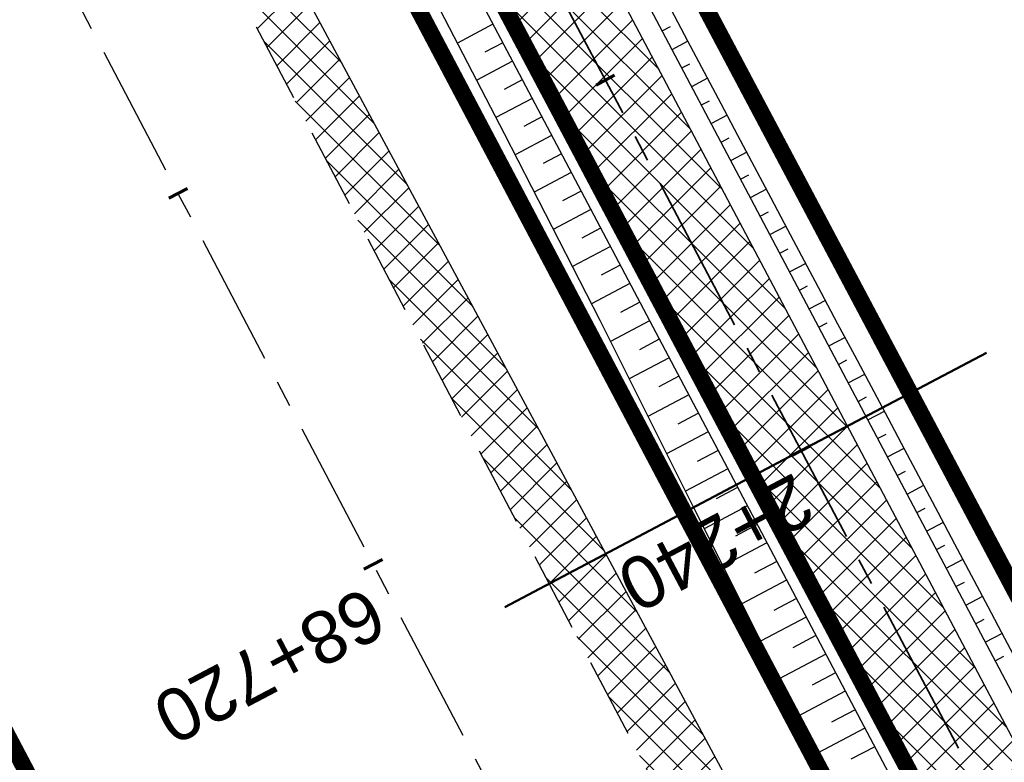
# Model space of a CAD drawing. Header units: metres. Extents: x 7529682 to 7533711, y 5721195 to 5727842.
# Tile 113 of 232: x 7530743 to 7530766, y 5725812 to 5725830. Entities that reach past the tile are written whole.
import ezdxf

# ---------------------------------------------------------------- set-up
doc = ezdxf.new("R2010")
doc.units = ezdxf.units.M
for name, pattern in [('817-dzialki-09-05-04$0$HIDDEN', [0.375, 0.25, -0.125]), ('ACAD_ISO05W100', [33, 24, -3, 0, -3, 0, -3]), ('CENTER', [50.800000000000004, 31.75, -6.35, 6.35, -6.35]), ('CENTER2', [28.575000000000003, 19.05, -3.175, 3.175, -3.175]), ('HIDDEN', [9.524999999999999, 6.35, -3.175])]:
    doc.linetypes.add(name, pattern=pattern)
for name, color, linetype in [('C-DROGI-SYTUACJA', 7, 'Continuous'), ('C-DROGI-SYTUACJA-ETYKIETY', 7, 'Continuous'), ('D-hatch-pobocza', 131, 'Continuous'), ('D-pobocza', 60, 'Continuous'), ('D-rowy', 160, 'Continuous'), ('D-skarpa', 2, 'Continuous'), ('D-skarpa-kreskowanie', 2, 'Continuous')]:
    doc.layers.add(name, color=color, linetype=linetype)
for name, color, linetype, lineweight, true_color in [('D-hatch-ciag-pieszo-rowerowy', 7, 'Continuous', 13, 0xff9f80), ('D-LR-etap-III', 7, '817-dzialki-09-05-04$0$HIDDEN', 50, 0x00008f), ('D-przekroje-pop', 7, 'Continuous', 50, 0x000099)]:
    doc.layers.add(name, color=color, linetype=linetype, lineweight=lineweight, true_color=true_color)
for name, color, linetype, lineweight in [('D-krawędzie', 3, 'Continuous', 30), ('D-obrzeża', 2, 'Continuous', 30), ('D-oś', 10, 'CENTER', 30), ('D-pas-drogowy', 7, 'ACAD_ISO05W100', 50)]:
    doc.layers.add(name, color=color, linetype=linetype, lineweight=lineweight)
doc.layers.add('poprzeczki', color=7, linetype='Continuous', true_color=0x0000c7)
doc.styles.get("Standard").update_dxf_attribs({"font": 'arial.ttf'})
pattern_1 = [(45, (0, 0), (-0.3367596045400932, 0.3367596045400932), []), (135, (0, 0), (-0.3367596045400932, -0.3367596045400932), [])]

# ---------------------------------------------------------------- blocks, each defined once
blk = doc.blocks.new('AeccTickLine')
at = {"color": 0, "linetype": 'ByBlock', "lineweight": -2}
blk.add_line((0, 1), (-3.673819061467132e-16, -1), dxfattribs=at)

msp = doc.modelspace()

# ---------------------------------------------------------------- hatches: boundary and pattern name
at = {"layer": 'D-hatch-ciag-pieszo-rowerowy'}
h = msp.add_hatch(dxfattribs=at)
h.set_pattern_fill('ANSI37', color=256, scale=0.15, style=0)
h.set_pattern_definition(pattern_1)
h.paths.add_polyline_path([(7530714.411684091, 5725910.764586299), (7530696.205942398, 5725945.269212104), (7530692.657486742, 5725952.012780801), (7530691.541264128, 5725951.449744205), (7530695.100067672, 5725944.686510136), (7530713.30630457, 5725910.1809459), (7530731.225186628, 5725876.243669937), (7530749.9411932, 5725840.80064079), (7530759.629252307, 5725822.460878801), (7530760.738189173, 5725823.037785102), (7530751.046456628, 5725841.384501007), (7530732.330539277, 5725876.827361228)])
h.paths.add_polyline_path([(7530713.30630457, 5725910.1809459), (7530695.100067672, 5725944.686510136), (7530691.541264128, 5725951.449744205), (7530690.425041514, 5725950.88670761), (7530693.994192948, 5725944.103808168), (7530712.200589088, 5725909.597942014), (7530730.119780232, 5725875.660080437), (7530748.835751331, 5725840.217118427), (7530758.520315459, 5725821.883972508), (7530759.629252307, 5725822.460878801), (7530749.9411932, 5725840.80064079), (7530731.225186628, 5725876.243669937)])
h = msp.add_hatch(dxfattribs=at)
h.set_pattern_fill('ANSI37', color=256, scale=0.15, style=0)
h.set_pattern_definition(pattern_1)
edge = h.paths.add_edge_path()
edge.add_line((7530776.607199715, 5725790.32115803), (7530759.629252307, 5725822.460878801))
edge.add_line((7530759.629252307, 5725822.460878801), (7530758.520315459, 5725821.883972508))
edge.add_line((7530758.520315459, 5725821.883972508), (7530775.500859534, 5725789.739336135))
edge.add_line((7530775.500859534, 5725789.739336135), (7530792.728626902, 5725756.83339883))
edge.add_line((7530792.728626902, 5725756.83339883), (7530803.872935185, 5725735.729115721))
edge.add_arc((7530538.588320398, 5725595.643166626), 299.9999999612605, 26.897255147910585, 27.836700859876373, ccw=False)
edge.add_line((7530806.134081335, 5725731.360762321), (7530814.970565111, 5725713.941033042))
edge.add_line((7530814.970565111, 5725713.941033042), (7530815.845092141, 5725714.97978109))
edge.add_line((7530815.845092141, 5725714.97978109), (7530807.239406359, 5725731.94451075))
edge.add_arc((7530539.69370321, 5725596.226801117), 299.9999999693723, 26.89727954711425, 27.83670124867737)
edge.add_line((7530804.978317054, 5725736.312752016), (7530793.835011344, 5725757.415136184))
edge.add_line((7530793.835011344, 5725757.415136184), (7530776.607199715, 5725790.32115803))
edge = h.paths.add_edge_path()
edge.add_line((7530816.037319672, 5725715.20810562), (7530816.719618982, 5725716.018528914))
edge.add_line((7530816.719618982, 5725716.018528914), (7530808.344729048, 5725732.528263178))
edge.add_arc((7530540.799086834, 5725596.810433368), 299.9999999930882, 26.89730528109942, 27.83670086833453)
edge.add_line((7530806.083701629, 5725736.896382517), (7530794.941395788, 5725757.996873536))
edge.add_line((7530794.941395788, 5725757.996873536), (7530777.713539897, 5725790.902979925))
edge.add_line((7530777.713539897, 5725790.902979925), (7530760.738189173, 5725823.037785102))
edge.add_line((7530760.738189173, 5725823.037785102), (7530759.629252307, 5725822.460878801))
edge.add_line((7530759.629252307, 5725822.460878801), (7530776.607199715, 5725790.32115803))
edge.add_line((7530776.607199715, 5725790.32115803), (7530793.835011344, 5725757.415136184))
edge.add_line((7530793.835011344, 5725757.415136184), (7530804.978317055, 5725736.312752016))
edge.add_arc((7530539.69370321, 5725596.226801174), 299.9999999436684, 26.89727953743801, 27.83670123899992, ccw=False)
edge.add_line((7530807.239406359, 5725731.94451075), (7530815.845092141, 5725714.97978109))
edge.add_line((7530815.845092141, 5725714.97978109), (7530816.037319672, 5725715.20810562))
at = {"layer": 'D-hatch-pobocza'}
h = msp.add_hatch(dxfattribs=at)
h.set_pattern_fill('ANSI37', color=256, scale=0.15, style=0)
h.set_pattern_definition(pattern_1)
h.paths.add_polyline_path([(7530720.98, 5725884.44), (7530708.37, 5725908.34), (7530695.8, 5725932.28), (7530687.36, 5725949.02), (7530675.509999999, 5725970.87), (7530663.29, 5725994.02), (7530649.63, 5726020.19), (7530635.9, 5726046.17), (7530600.685173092, 5726114.059213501), (7530599.742800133, 5726113.514541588), (7530641.555222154, 5726032.007915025), (7530660.960861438, 5725995.070069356), (7530689.128213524, 5725941.540167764), (7530707.335918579, 5725907.031820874), (7530725.255781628, 5725873.092686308), (7530743.969545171, 5725837.653904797), (7530770.526708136, 5725787.119408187), (7530787.864146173, 5725754.266918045), (7530809.812893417, 5725712.701971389), (7530812.027706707, 5725712.540894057), (7530798.84, 5725737.15), (7530787.349999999, 5725758.8), (7530776.05, 5725780.2), (7530760.429999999, 5725809.79), (7530749.219999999, 5725830.63), (7530733.519999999, 5725861.06)])

# ---------------------------------------------------------------- linework, layer by layer
at = {"layer": 'C-DROGI-SYTUACJA', "color": 10, "linetype": 'CENTER2', "lineweight": 35, "ltscale": 0.2}
msp.add_lwpolyline([(7530731.225186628, 5725876.243669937), (7530749.9411932, 5725840.80064079), (7530776.607199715, 5725790.32115803), (7530793.835011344, 5725757.415136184), (7530804.978317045, 5725736.312752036, -0.004099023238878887), (7530807.239406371, 5725731.944510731), (7530820.113028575, 5725706.566228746), (7530830.270223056, 5725687.299354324), (7530846.386568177, 5725656.604833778), (7530866.204308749, 5725619.068234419), (7530877.760224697, 5725597.076230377, 0.1335355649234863), (7530884.90917624, 5725589.391702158), (7530887.484076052, 5725587.791725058, -0.1336076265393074), (7530894.635661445, 5725580.10218264), (7530904.400482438, 5725561.506014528, -0.1127731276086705)], format="xyb", dxfattribs=at)
at = {"layer": 'D-krawędzie', "linetype": 'HIDDEN', "ltscale": 0.3, "flags": 128}
msp.add_lwpolyline([(7530572.009999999, 5726166.06), (7530620.380949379, 5726072.761487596), (7530641.555222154, 5726032.007915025), (7530660.960861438, 5725995.070069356), (7530689.128213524, 5725941.540167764), (7530707.335918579, 5725907.031820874), (7530725.255781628, 5725873.092686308), (7530743.969545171, 5725837.653904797), (7530770.526708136, 5725787.119408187), (7530787.864146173, 5725754.266918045), (7530809.897571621, 5725712.541613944), (7530824.739035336, 5725684.389287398), (7530840.856259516, 5725653.693092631), (7530860.675070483, 5725616.154465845), (7530865.283000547, 5725607.394015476), (7530878.050274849, 5725583.079962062), (7530918.171722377, 5725507.178125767), (7530950.162943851, 5725446.305402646), (7530993.419108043, 5725364.264712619), (7531022.766433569, 5725308.719304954), (7531053.80955549, 5725249.872416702), (7531081.165622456, 5725197.874670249), (7531103.902359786, 5725154.540603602), (7531128.123220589, 5725108.448161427), (7531149.3, 5725068.249999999), (7531167.380094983, 5725033.766927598), (7531197.164745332, 5724976.987689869), (7531228.151004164, 5724918.034426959), (7531253.152837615, 5724870.491119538), (7531286.7961686, 5724806.653565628), (7531306.739858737, 5724768.664832), (7531335.094443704, 5724714.652299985), (7531357.3191504, 5724672.438740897), (7531373.644908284, 5724641.454376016), (7531392.161870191, 5724605.998675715), (7531418.480331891, 5724555.852756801), (7531439.726902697, 5724515.582472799), (7531468.399107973, 5724461.077223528), (7531491.782023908, 5724416.527754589), (7531531.990296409, 5724339.832565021), (7531557.226635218, 5724291.658956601), (7531569.851546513, 5724267.577443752), (7531591.375556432, 5724226.547822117), (7531610.003879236, 5724191.103071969), (7531616.882991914, 5724177.998849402), (7531629.984986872, 5724153.025496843), (7531641.006768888, 5724132.021778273), (7531664.906257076, 5724087.616922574), (7531677.64401952, 5724064.785715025), (7531683.112433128, 5724054.988140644), (7531686.752875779, 5724048.180044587), (7531695.447538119, 5724031.696667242), (7531703.748818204, 5724015.917210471), (7531709.214143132, 5724005.513965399), (7531719.388607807, 5723986.14687362), (7531726.295217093, 5723973.000144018), (7531732.740794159, 5723960.735633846), (7531735.13, 5723956.19)], dxfattribs=at)
at = {"layer": 'D-LR-etap-III', "ltscale": 10, "flags": 128}
msp.add_lwpolyline([(7531750.474471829, 5723895.103125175, 0.4, 0.4, 0), (7531750.505, 5723895.13, 0.4, 0.4, 0), (7531682.71, 5724022.92, 0.4, 0.4, 0), (7531619.177023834, 5724147.203692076, 0.4, 0.4, 0), (7531592.308960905, 5724198.48863389, 0.4, 0.4, 0), (7531553.263875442, 5724272.918564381, 0.4, 0.4, 0), (7531504.019999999, 5724366.79, 0.4, 0.4, 0), (7531482.09, 5724407.62, 0.4, 0.4, 0), (7531412.350402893, 5724541.182759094, 0.4, 0.4, 0), (7531388.463669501, 5724586.929768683, 0.4, 0.4, 0), (7531345.12, 5724669.94, 0.4, 0.4, 0), (7531127.66, 5725081.67, 0.4, 0.4, 0), (7531059.253139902, 5725211.040795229, 0.4, 0.4, 0), (7531008.007244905, 5725307.953830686, 0.4, 0.4, 0), (7530964.181635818, 5725390.835555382, 0.4, 0.4, 0), (7530914.557354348, 5725484.683561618, 0.4, 0.4, 0), (7530865.243241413, 5725577.493975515, 0.4, 0.4, 0), (7530840.085257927, 5725624.058651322, 0.4, 0.4, 0), (7530802.559525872, 5725694.924584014, 0.4, 0.4, 0), (7530755.54, 5725787.51, 0.4, 0.4, 0), (7530708.717810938, 5725876.303221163, 0.4, 0.4, 0), (7530695.12, 5725902.09, 0.4, 0.4, 0), (7530642.91397006, 5726001.07839487, 0.4, 0.4, 0), (7530634.934723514, 5726016.146615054, 0.4, 0.4, 0), (7530610.820000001, 5726061.929999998, 0.4, 0.4, 0), (7530610.820000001, 5726061.929999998, 0.4, 0.4, 0), (7530607.21, 5726063.51, 0.4, 0.4, 0), (7530597.42, 5726080.68, 0.4, 0.4, 0), (7530591.16, 5726088.44, 0.4, 0.4, 0), (7530581.28, 5726107.21, 0.4, 0.4, 0), (7530571.29, 5726130.56, 0.4, 0.4, 0), (7530549.554994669, 5726171.527317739, 0.4, 0.4, 0), (7530531.014309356, 5726206.473807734, 0.4, 0.4, 0), (7530516.461208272, 5726236.016618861, 0.4, 0.4, 0), (7530500.798929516, 5726266.141265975, 0.4, 0.4, 0), (7530491.349999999, 5726283.94, 0.4, 0.4, 0), (7530482.4, 5726303.41, 0.4, 0.4, 0), (7530482.4, 5726303.41, 0.4, 0.4, 0), (7530450.41, 5726357.28, 0.4, 0.4, 0), (7530397.759396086, 5726458.499907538, 0.4, 0.4, 0), (7530334.707815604, 5726583.664702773, 0.4, 0.4, 0), (7530303.939274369, 5726645.167943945, 0.4, 0.4, 0), (7530300.509779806, 5726651.777515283, 0.4, 0.4, 0), (7530289.213532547, 5726671.966724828, 0.4, 0.4, 0), (7530281.54, 5726685.57, 0.4, 0.4, 0), (7530261.37085633, 5726724.163374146, 0.4, 0.4, 0), (7530254.03, 5726738.21, 0.4, 0.4, 0), (7530197.219999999, 5726845.06, 0.4, 0.4, 0), (7530194.71, 5726849.15, 0.4, 0.4, 0), (7530195.92, 5726850.75, 0.4, 0.4, 0), (7530170.546669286, 5726892.961489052, 0.4, 0.4, 0), (7530143.174718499, 5726945.065838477, 0.4, 0.4, 0), (7530105.059999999, 5727018.32, 0.4, 0.4, 0), (7530100.059999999, 5727027.16, 0.4, 0.4, 0), (7530062.318670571, 5727099.625398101, 0.4, 0.4, 0), (7530015.378537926, 5727189.420463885, 0.4, 0.4, 0), (7529983.207960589, 5727250.206596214, 0.4, 0.4, 0), (7529953.284293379, 5727306.74720398, 0.4, 0.4, 0), (7529900.67053443, 5727406.15903814, 0.4, 0.4, 0), (7529890.630239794, 5727425.131178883, 0.4, 0.4, 0), (7529875.155383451, 5727454.426350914, 0.4, 0.4, 0), (7529857.560096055, 5727487.787346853, 0.4, 0.4, 0), (7529835.194401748, 5727530.19312405, 0.4, 0.4, 0), (7529811.740544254, 5727574.662079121, 0.4, 0.4, 0), (7529792.101859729, 5727611.922638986, 0.4, 0.4, 0), (7529768.066117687, 5727657.469613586, 0.4, 0.4, 0), (7529755.210566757, 5727682.131373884, 0.4, 0.4, 0), (7529753.309999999, 5727681.13, 0.4, 0.4, 0), (7529739.21, 5727707.77, 0.4, 0.4, 0), (7529735.394745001, 5727711.251990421, 0.4, 0.4, 0), (7529725.42, 5727730.2, 0.4, 0.4, 0), (7529723.55, 5727729.88, 0.4, 0.4, 0), (7529695.566668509, 5727782.932080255, 0.4, 0.4, 0), (7529717.67971874, 5727794.024357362, 0.4, 0.4, 0), (7529736.274870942, 5727758.647400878, 0.4, 0.4, 0), (7529736.274870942, 5727758.647400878, 0.4, 0.4, 0), (7529744.511003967, 5727750.406106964, 0.4, 0.4, 0), (7529744.511003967, 5727750.406106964, 0.4, 0.4, 0), (7529750.282568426, 5727738.549848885, 0.4, 0.4, 0), (7529777.108510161, 5727687.569424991, 0.4, 0.4, 0), (7529796.51537536, 5727651.329932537, 0.4, 0.4, 0), (7529814.937945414, 5727616.793170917, 0.4, 0.4, 0), (7529839.006722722, 5727572.303976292, 0.4, 0.4, 0), (7529860.617626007, 5727532.509108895, 0.4, 0.4, 0), (7529882.348967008, 5727491.504261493, 0.4, 0.4, 0), (7529904.865139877, 5727449.096370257, 0.4, 0.4, 0), (7529920.747384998, 5727418.884773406, 0.4, 0.4, 0), (7529946.676504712, 5727368.547487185, 0.4, 0.4, 0), (7529972.024701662, 5727320.573310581, 0.4, 0.4, 0), (7529987.740014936, 5727290.153392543, 0.4, 0.4, 0), (7529996.497385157, 5727273.661630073, 0.4, 0.4, 0), (7530017.541471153, 5727234.202689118, 0.4, 0.4, 0), (7530033.053657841, 5727204.864166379, 0.4, 0.4, 0), (7530051.622983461, 5727170.222745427, 0.4, 0.4, 0), (7530069.276612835, 5727137.015751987, 0.4, 0.4, 0), (7530089.385386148, 5727097.533639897, 0.4, 0.4, 0), (7530109.712512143, 5727060.746615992, 0.4, 0.4, 0), (7530136.769722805, 5727011.640131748, 0.4, 0.4, 0), (7530162.446686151, 5726962.743777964, 0.4, 0.4, 0), (7530187.674104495, 5726916.992101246, 0.4, 0.4, 0), (7530207.820739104, 5726879.335323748, 0.4, 0.4, 0), (7530230.625609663, 5726834.518686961, 0.4, 0.4, 0), (7530262.288093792, 5726776.61832811, 0.4, 0.4, 0), (7530277.509672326, 5726760.213143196, 0.4, 0.4, 0), (7530286.036865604, 5726744.106684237, 0.4, 0.4, 0), (7530288.097472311, 5726735.884066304, 0.4, 0.4, 0), (7530290.393870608, 5726725.046963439, 0.4, 0.4, 0), (7530296.17664807, 5726713.582980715, 0.4, 0.4, 0), (7530302.726195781, 5726701.18226779, 0.4, 0.4, 0), (7530325.685047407, 5726657.466383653, 0.4, 0.4, 0), (7530343.243978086, 5726623.648592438, 0.4, 0.4, 0), (7530360.229820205, 5726591.746871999, 0.4, 0.4, 0), (7530383.20855044, 5726548.059469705, 0.4, 0.4, 0), (7530406.017875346, 5726503.605514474, 0.4, 0.4, 0), (7530427.464919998, 5726462.620289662, 0.4, 0.4, 0), (7530447.9278544, 5726424.388014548, 0.4, 0.4, 0), (7530471.126878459, 5726379.920667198, 0.4, 0.4, 0), (7530490.501003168, 5726343.033350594, 0.4, 0.4, 0), (7530509.499458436, 5726306.733076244, 0.4, 0.4, 0), (7530529.890269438, 5726267.244072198, 0.4, 0.4, 0), (7530543.852446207, 5726238.990319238, 0.4, 0.4, 0), (7530554.808897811, 5726218.943990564, 0.4, 0.4, 0), (7530559.027108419, 5726212.223286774, 0.4, 0.4, 0), (7530563.060988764, 5726206.409670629, 0.4, 0.4, 0), (7530566.93354971, 5726200.463543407, 0.4, 0.4, 0), (7530569.771022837, 5726194.901501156, 0.4, 0.4, 0), (7530571.47319415, 5726191.282350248, 0.4, 0.4, 0), (7530572.839142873, 5726188.024533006, 0.4, 0.4, 0), (7530575.295071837, 5726182.034664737, 0.4, 0.4, 0), (7530579.736851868, 5726173.306070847, 0.4, 0.4, 0), (7530583.3, 5726167.41, 0.4, 0.4, 0), (7530593.4, 5726163.33, 0.4, 0.4, 0), (7530598.618375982, 5726155.264489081, 0.4, 0.4, 0), (7530608.258304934, 5726140.497132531, 0.4, 0.4, 0), (7530603.269999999, 5726136.83, 0.4, 0.4, 0), (7530606.53, 5726131.84, 0.4, 0.4, 0), (7530604.239057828, 5726124.21679044, 0.4, 0.4, 0), (7530605.847136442, 5726121.630127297, 0.4, 0.4, 0), (7530608.971611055, 5726116.164124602, 0.4, 0.4, 0), (7530618.114293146, 5726097.791111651, 0.4, 0.4, 0), (7530651.213125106, 5726034.959524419, 0.4, 0.4, 0), (7530670.243741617, 5725998.61095082, 0.4, 0.4, 0), (7530698.075474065, 5725945.952624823, 0.4, 0.4, 0), (7530716.505955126, 5725911.3051464, 0.4, 0.4, 0), (7530735.223454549, 5725875.667401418, 0.4, 0.4, 0), (7530752.504235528, 5725842.154920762, 0.4, 0.4, 0), (7530778.310652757, 5725793.501254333, 0.4, 0.4, 0), (7530797.499961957, 5725756.381811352, 0.4, 0.4, 0), (7530812.518974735, 5725728.28874362, 0.4, 0.4, 0), (7530820.039295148, 5725713.160404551, 0.4, 0.4, 0), (7530822.422446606, 5725710.193574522, 0.4, 0.4, 0), (7530833.154893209, 5725688.800634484, 0.4, 0.4, 0), (7530849.629354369, 5725656.158601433, 0.4, 0.4, 0), (7530867.98290276, 5725621.963939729, 0.4, 0.4, 0), (7530872.629809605, 5725612.88760475, 0.4, 0.4, 0), (7530880.354488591, 5725597.594500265, 0.4, 0.4, 0), (7530883.839446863, 5725593.389159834, 0.4, 0.4, 0), (7530891.782113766, 5725587.763349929, 0.4, 0.4, 0), (7530895.038670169, 5725584.280746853, 0.4, 0.4, 0), (7530897.033644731, 5725580.941110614, 0.4, 0.4, 0), (7530900.951646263, 5725579.945856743, 0.4, 0.4, 0), (7530904.80970798, 5725571.977328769, 0.4, 0.4, 0), (7530903.682362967, 5725568.566434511, 0.4, 0.4, 0), (7530908.900614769, 5725558.844845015, 0.4, 0.4, 0), (7530910.252030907, 5725545.671606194, 0.4, 0.4, 0), (7530912.872986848, 5725538.645543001, 0.4, 0.4, 0), (7530945.278171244, 5725478.464284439, 0.4, 0.4, 0), (7530959.692318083, 5725450.24628822, 0.4, 0.4, 0), (7531002.82670893, 5725368.192370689, 0.4, 0.4, 0), (7531044.703532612, 5725290.314293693, 0.4, 0.4, 0), (7531064.098839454, 5725253.212562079, 0.4, 0.4, 0), (7531083.010253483, 5725216.677517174, 0.4, 0.4, 0), (7531113.013137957, 5725158.465613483, 0.4, 0.4, 0), (7531137.364304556, 5725113.07076138, 0.4, 0.4, 0), (7531150.830830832, 5725086.711759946, 0.4, 0.4, 0), (7531159.745663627, 5725076.640848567, 0.4, 0.4, 0), (7531166.309999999, 5725074.58, 0.4, 0.4, 0), (7531172.29, 5725062.58, 0.4, 0.4, 0), (7531170.589828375, 5725055.605912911, 0.4, 0.4, 0), (7531173.732823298, 5725044.080706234, 0.4, 0.4, 0), (7531215.342008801, 5724964.859648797, 0.4, 0.4, 0), (7531238.054496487, 5724921.684649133, 0.4, 0.4, 0), (7531262.389821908, 5724875.282876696, 0.4, 0.4, 0), (7531295.587160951, 5724811.265731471, 0.4, 0.4, 0), (7531348.487908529, 5724712.362812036, 0.4, 0.4, 0), (7531363.740817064, 5724682.68394264, 0.4, 0.4, 0), (7531366.986905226, 5724675.865317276, 0.4, 0.4, 0), (7531382.541261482, 5724646.110625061, 0.4, 0.4, 0), (7531401.299165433, 5724610.874551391, 0.4, 0.4, 0), (7531428.964837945, 5724558.862274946, 0.4, 0.4, 0), (7531449.111202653, 5724520.397801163, 0.4, 0.4, 0), (7531477.292992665, 5724465.831467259, 0.4, 0.4, 0), (7531500.996290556, 5724421.112506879, 0.4, 0.4, 0), (7531512.121834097, 5724400.549045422, 0.4, 0.4, 0), (7531513.78163794, 5724396.757451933, 0.4, 0.4, 0), (7531526.32, 5724379.39, 0.4, 0.4, 0), (7531566.783642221, 5724302.73628205, 0.4, 0.4, 0), (7531578.579156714, 5724282.774819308, 0.4, 0.4, 0), (7531584.232619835, 5724273.111246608, 0.4, 0.4, 0), (7531590.109283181, 5724263.508189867, 0.4, 0.4, 0), (7531593.027899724, 5724258.771479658, 0.4, 0.4, 0), (7531595.711841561, 5724254.226824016, 0.4, 0.4, 0), (7531601.659976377, 5724243.898197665, 0.4, 0.4, 0), (7531606.097733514, 5724235.986407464, 0.4, 0.4, 0), (7531609.382207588, 5724230.799061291, 0.4, 0.4, 0), (7531611.580260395, 5724227.671180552, 0.4, 0.4, 0), (7531612.707802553, 5724225.86410867, 0.4, 0.4, 0), (7531618.665224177, 5724214.480919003, 0.4, 0.4, 0), (7531619.885522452, 5724212.333950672, 0.4, 0.4, 0), (7531620.931818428, 5724210.787064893, 0.4, 0.4, 0), (7531623.518605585, 5724207.111542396, 0.4, 0.4, 0), (7531626.143926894, 5724203.61306897, 0.4, 0.4, 0), (7531632.022984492, 5724196.485954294, 0.4, 0.4, 0), (7531653.949089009, 5724152.617641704, 0.4, 0.4, 0), (7531656.750690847, 5724143.103797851, 0.4, 0.4, 0), (7531659.61440691, 5724133.254504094, 0.4, 0.4, 0), (7531661.627147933, 5724128.646047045, 0.4, 0.4, 0.01093811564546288), (7531674.314987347, 5724101.43546424, 0.4, 0.4, 0), (7531685.137626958, 5724081.408252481, 0.4, 0.4, 0), (7531692.159945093, 5724066.277333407, 0.4, 0.4, 0), (7531699.662164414, 5724051.388120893, 0.4, 0.4, 0), (7531704.480624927, 5724040.808561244, 0.4, 0.4, 0), (7531704.480624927, 5724040.808561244, 0.4, 0.4, 0), (7531704.401251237, 5724037.368913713, 0.4, 0.4, 0), (7531720.383609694, 5724003.441317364, 0.4, 0.4, 0), (7531728.79890528, 5723986.206298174, 0.4, 0.4, 0), (7531733.237926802, 5723977.192631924, 0.4, 0.4, 0), (7531736.750027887, 5723969.505210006, 0.4, 0.4, 0), (7531737.336143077, 5723968.518916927, 0.4, 0.4, 0), (7531738.285051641, 5723967.699360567, 0.4, 0.4, 0), (7531742.180915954, 5723962.346428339, 0.4, 0.4, 0), (7531744.286141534, 5723958.615526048, 0.4, 0.4, 0), (7531755.393260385, 5723944.192617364, 0.4, 0.4, 0), (7531758.69, 5723936.76, 0.4, 0.4, 0), (7531780.08, 5723929.25, 0.4, 0.4, 0), (7531792.611989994, 5723906.337708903, 0.4, 0.4, 0), (7531792.611989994, 5723906.337708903, 0.4, 0.4, 0), (7531756.962094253, 5723883.055323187, 0.4, 0.4, 0), (7531750.46, 5723895.130000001, 0.4, 0.4, 0), (7531750.46, 5723895.130000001, 0, 0, 0)], format="xyseb", dxfattribs=at)
at = {"layer": 'D-obrzeża'}
for points in [[(7530816.719618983, 5725716.018528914), (7530808.344729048, 5725732.528263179, 0.004098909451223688), (7530806.083701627, 5725736.89638252), (7530794.941395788, 5725757.996873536), (7530777.713539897, 5725790.902979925), (7530751.046456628, 5725841.384501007), (7530732.330539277, 5725876.827361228), (7530714.411684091, 5725910.764586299), (7530696.205942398, 5725945.269212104), (7530668.046470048, 5725998.784136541), (7530664.910117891, 5726005.013743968, 0.005149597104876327), (7530662.074668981, 5726010.504156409), (7530653.607852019, 5726026.492780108, -0.005149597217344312), (7530650.772403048, 5726031.983192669), (7530642.15542369, 5726049.098744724), (7530627.426120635, 5726076.938607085), (7530607.072789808, 5726115.582281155, 0.0171909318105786), (7530603.662130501, 5726121.550863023), (7530600.460822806, 5726126.731204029, -0.2231735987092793), (7530600.169674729, 5726129.265560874), (7530602.62444678, 5726136.556380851), (7530601.532376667, 5726138.657784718)], [(7530597.423349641, 5726127.911989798, 0.1239919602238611), (7530598.087196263, 5726125.816569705), (7530601.490245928, 5726120.309770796, -0.0171909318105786), (7530604.900905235, 5726114.341188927), (7530625.206004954, 5726075.789088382), (7530639.927362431, 5726047.964838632), (7530648.539517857, 5726030.859026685, 0.005149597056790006), (7530651.374987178, 5726025.36862485), (7530659.841864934, 5726009.380030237, -0.005149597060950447), (7530662.677334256, 5726003.889628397), (7530665.829676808, 5725997.62831794), (7530693.994192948, 5725944.103808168), (7530712.200589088, 5725909.597942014), (7530730.119780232, 5725875.660080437), (7530748.835751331, 5725840.217118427), (7530775.500859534, 5725789.739336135), (7530792.728626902, 5725756.83339883), (7530803.872935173, 5725735.729115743, -0.004099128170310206), (7530806.134081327, 5725731.360762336), (7530819.007277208, 5725705.983294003)]]:
    msp.add_lwpolyline(points, format="xyb", dxfattribs=at)
at = {"layer": 'D-oś', "ltscale": 0.1}
msp.add_lwpolyline([(7530915.075467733, 5725505.546186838), (7530874.953735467, 5725581.448561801), (7530862.185373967, 5725605.764687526), (7530857.578697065, 5725614.522755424), (7530837.759286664, 5725652.062517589), (7530821.64157021, 5725682.759649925), (7530806.802584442, 5725710.90727788), (7530784.768746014, 5725752.633364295), (7530767.429894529, 5725785.48853276), (7530740.872937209, 5725836.022638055), (7530722.160718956, 5725871.458493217), (7530704.240385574, 5725905.398518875), (7530686.031764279, 5725939.908602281), (7530657.86242703, 5725993.442278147), (7530638.453085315, 5726030.387171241), (7530594.845000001, 5726110.895), (7530594.845000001, 5726110.895), (7530594.845000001, 5726110.895), (7530540.21, 5726214.45)], dxfattribs=at)
at = {"layer": 'D-pas-drogowy', "ltscale": 0.2, "flags": 128}
msp.add_lwpolyline([(7531633.018560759, 5724182.834272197, 0.4, 0.4, 0), (7531617.558899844, 5724211.608162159, 0.4, 0.4, 0), (7531566.783642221, 5724302.73628205, 0.4, 0.4, 0), (7531538.419082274, 5724356.469679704, 0.4, 0.4, 0), (7531526.32, 5724379.39, 0.4, 0.4, 0), (7531516.102085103, 5724393.607319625, 0.4, 0.4, 0.001485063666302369), (7531513.78037409, 5724396.837773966, 0.4, 0.4, 0), (7531501.87, 5724413.41, 0.4, 0.4, 0), (7531474.926107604, 5724464.507896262, 0.4, 0.4, 0), (7531446.200436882, 5724518.992313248, 0.4, 0.4, 0), (7531424.962185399, 5724559.262257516, 0.4, 0.4, 0), (7531398.444460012, 5724609.565801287, 0.4, 0.4, 0), (7531379.647455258, 5724645.216004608, 0.4, 0.4, 0), (7531365.23, 5724672.56, 0.4, 0.4, 0), (7531341.305752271, 5724717.915356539, 0.4, 0.4, 0), (7531312.899996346, 5724771.788898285, 0.4, 0.4, 0), (7531292.590923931, 5724810.306502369, 0.4, 0.4, 0), (7531259.391619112, 5724873.271351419, 0.4, 0.4, 0), (7531233.740401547, 5724921.922582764, 0.4, 0.4, 0), (7531203.072738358, 5724980.092044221, 0.4, 0.4, 0), (7531173.471398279, 5725036.225177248, 0.4, 0.4, 0), (7531168.269999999, 5725046.09, 0.4, 0.4, 0), (7531172.29, 5725062.58, 0.4, 0.4, 0), (7531166.309999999, 5725074.58, 0.4, 0.4, 0), (7531150.32, 5725079.6, 0.4, 0.4, 0), (7531141.5, 5725096.43, 0.4, 0.4, 0), (7531109.311735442, 5725157.814415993, 0.4, 0.4, 0), (7531086.641300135, 5725201.047918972, 0.4, 0.4, 0), (7531059.198258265, 5725253.383662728, 0.4, 0.4, 0), (7531028.206828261, 5725312.48946212, 0.4, 0.4, 0), (7530999.104694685, 5725367.990143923, 0.4, 0.4, 0), (7530956.247527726, 5725449.724815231, 0.4, 0.4, 0), (7530924.397774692, 5725510.463768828, 0.4, 0.4, 0), (7530897.509999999, 5725561.74, 0.4, 0.4, 0), (7530894.46, 5725566.14, 0.4, 0.4, 0), (7530892.16, 5725570.49, 0.4, 0.4, 0), (7530869.362688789, 5725613.307018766, 0.4, 0.4, 0), (7530861.693971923, 5725627.704613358, 0.4, 0.4, 0), (7530852.74, 5725644.52, 0.4, 0.4, 0), (7530831.509999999, 5725684.2, 0.4, 0.4, 0), (7530811.13, 5725722.52, 0.4, 0.4, 0), (7530792.3476413, 5725757.940652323, 0.4, 0.4, 0), (7530768.03, 5725803.8, 0.4, 0.4, 0), (7530748.768542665, 5725840.178507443, 0.4, 0.4, 0), (7530727.7, 5725879.97, 0.4, 0.4, 0), (7530712.0981582, 5725909.54523909, 0.4, 0.4, 0), (7530693.644105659, 5725944.645156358, 0.4, 0.4, 0), (7530665.702224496, 5725997.538976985, 0.4, 0.4, 0), (7530641.759999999, 5726042.88, 0.4, 0.4, 0), (7530616.5, 5726091.48, 0.4, 0.4, 0), (7530604.628439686, 5726114.319880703, 0.4, 0.4, -0.007762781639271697), (7530602.5, 5726118.43, 0.4, 0.4, 0), (7530603.992037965, 5726123.394821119, 0.4, 0.4, 0), (7530606.53, 5726131.84, 0.4, 0.4, 0), (7530603.269999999, 5726136.83, 0.4, 0.4, 0), (7530593.775620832, 5726151.368713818, 0.4, 0.4, 0), (7530590.202637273, 5726156.84001263, 0.4, 0.4, 0), (7530583.3, 5726167.41, 0.4, 0.4, 0), (7530580.578343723, 5726170.427567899, 0.4, 0.4, 0), (7530575.849999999, 5726175.67, 0.4, 0.4, 0), (7530569.009999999, 5726186.66, 0.4, 0.4, 0), (7530562.555322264, 5726199.189409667, 0.4, 0.4, 0), (7530555.67, 5726211.39, 0.4, 0.4, 0), (7530548.29, 5726224.23, 0.4, 0.4, 0), (7530540.58, 5726237.71, 0.4, 0.4, 0), (7530532.679999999, 5726252.65, 0.4, 0.4, 0), (7530524.059999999, 5726269.35, 0.4, 0.4, 0), (7530502.82, 5726309.91, 0.4, 0.4, 0), (7530488.83, 5726336.63, 0.4, 0.4, 0), (7530466.03, 5726380.16, 0.4, 0.4, 0), (7530438.469999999, 5726432.77, 0.4, 0.4, 0), (7530424.53, 5726459.09, 0.4, 0.4, 0), (7530401.63, 5726502.97, 0.4, 0.4, 0), (7530383.38, 5726538.06, 0.4, 0.4, 0), (7530353.969999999, 5726593.52, 0.4, 0.4, 0), (7530338.469999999, 5726622.74, 0.4, 0.4, 0), (7530322.009999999, 5726653.88, 0.4, 0.4, 0), (7530297.54, 5726700.33, 0.4, 0.4, 0), (7530287.38, 5726719.6, 0.4, 0.4, 0), (7530285.94993921, 5726722.315508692, 0.4, 0.4, 0), (7530280.259999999, 5726733.12, 0.4, 0.4, 0), (7530266.73, 5726758.74, 0.4, 0.4, 0), (7530260.42, 5726770.47, 0.4, 0.4, 0), (7530253.25, 5726783.82, 0.4, 0.4, 0), (7530244.95, 5726799.33, 0.4, 0.4, 0), (7530239.389999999, 5726808.49, 0.4, 0.4, 0), (7530238.29, 5726807.9, 0.4, 0.4, 0), (7530218.11, 5726850.67, 0.4, 0.4, 0), (7530175.906646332, 5726928.168028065, 0.4, 0.4, 0), (7530096.679999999, 5727076.15, 0.4, 0.4, 0), (7530094.679999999, 5727079.89, 0.4, 0.4, 0), (7530064.59693469, 5727135.522637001, 0.4, 0.4, 0), (7530046.730970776, 5727168.8921561, 0.4, 0.4, 0), (7530025.803045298, 5727208.461374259, 0.4, 0.4, 0), (7530012.846501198, 5727232.979315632, 0.4, 0.4, 0), (7529994.15, 5727268.45, 0.4, 0.4, 0), (7529981.670868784, 5727291.93018666, 0.4, 0.4, 0), (7529949.889999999, 5727351.73, 0.4, 0.4, 0), (7529924.75, 5727399.03, 0.4, 0.4, 0), (7529915.515824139, 5727417.099754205, 0.4, 0.4, 0), (7529885.83, 5727475.19, 0.4, 0.4, 0), (7529862.559999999, 5727519.97, 0.4, 0.4, 0), (7529852.984923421, 5727538.191086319, 0.4, 0.4, 0), (7529836.513084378, 5727569.51130111, 0.4, 0.4, 0), (7529815.36890814, 5727609.140983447, 0.4, 0.4, 0), (7529792.795203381, 5727651.247499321, 0.4, 0.4, 0), (7529774.199114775, 5727685.858348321, 0.4, 0.4, 0), (7529746.966026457, 5727736.059440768, 0.4, 0.4, 0), (7529733.92, 5727757.62, 0.4, 0.4, 0), (7529708.607472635, 5727806.388536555, 0.4, 0.4, 0), (7529688.491967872, 5727796.344621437, 0.4, 0.4, 0), (7529723.55, 5727729.88, 0.4, 0.4, 0), (7529725.42, 5727730.2, 0.4, 0.4, 0), (7529735.38, 5727711.28, 0.4, 0.4, 0), (7529739.21, 5727707.77, 0.4, 0.4, 0), (7529753.309999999, 5727681.13, 0.4, 0.4, 0), (7529755.178396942, 5727682.114424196, 0.4, 0.4, 0), (7529792.101859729, 5727611.922638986, 0.4, 0.4, 0), (7529811.740544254, 5727574.662079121, 0.4, 0.4, 0), (7529835.194401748, 5727530.19312405, 0.4, 0.4, 0), (7529857.560096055, 5727487.787346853, 0.4, 0.4, 0), (7529875.155383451, 5727454.426350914, 0.4, 0.4, 0), (7529890.630239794, 5727425.131178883, 0.4, 0.4, 0), (7529900.67053443, 5727406.15903814, 0.4, 0.4, 0), (7529953.284293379, 5727306.74720398, 0.4, 0.4, 0), (7529983.207960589, 5727250.206596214, 0.4, 0.4, 0), (7530015.378537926, 5727189.420463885, 0.4, 0.4, 0), (7530062.318670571, 5727099.625398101, 0.4, 0.4, 0), (7530100.059999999, 5727027.16, 0.4, 0.4, 0), (7530105.059999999, 5727018.32, 0.4, 0.4, 0), (7530143.174718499, 5726945.065838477, 0.4, 0.4, 0), (7530170.546669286, 5726892.961489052, 0.4, 0.4, 0), (7530195.92, 5726850.75, 0.4, 0.4, 0), (7530194.71, 5726849.15, 0.4, 0.4, 0), (7530197.219999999, 5726845.06, 0.4, 0.4, 0), (7530254.03, 5726738.21, 0.4, 0.4, 0), (7530261.37085633, 5726724.163374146, 0.4, 0.4, 0), (7530281.54, 5726685.57, 0.4, 0.4, 0), (7530289.213532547, 5726671.966724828, 0.4, 0.4, 0), (7530300.509779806, 5726651.777515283, 0.4, 0.4, 0), (7530303.939274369, 5726645.167943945, 0.4, 0.4, 0), (7530334.707815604, 5726583.664702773, 0.4, 0.4, 0), (7530397.759396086, 5726458.499907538, 0.4, 0.4, 0), (7530450.41, 5726357.28, 0.4, 0.4, 0), (7530482.4, 5726303.41, 0.4, 0.4, 0), (7530483.687990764, 5726301.003383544, 0.4, 0.4, 0), (7530491.349999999, 5726283.94, 0.4, 0.4, 0), (7530512.67, 5726243.78, 0.4, 0.4, 0), (7530529.429999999, 5726209.46, 0.4, 0.4, 0), (7530571.29, 5726130.56, 0.4, 0.4, 0), (7530581.28, 5726107.21, 0.4, 0.4, 0), (7530591.16, 5726088.44, 0.4, 0.4, 0), (7530597.42, 5726080.68, 0.4, 0.4, 0), (7530607.21, 5726063.51, 0.4, 0.4, 0), (7530610.820000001, 5726061.929999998, 0.4, 0.4, 0), (7530634.934723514, 5726016.146615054, 0.4, 0.4, 0), (7530642.91397006, 5726001.07839487, 0.4, 0.4, 0), (7530695.12, 5725902.09, 0.4, 0.4, 0), (7530708.717810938, 5725876.303221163, 0.4, 0.4, 0), (7530755.54, 5725787.51, 0.4, 0.4, 0), (7530802.559525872, 5725694.924584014, 0.4, 0.4, 0), (7530840.085257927, 5725624.058651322, 0.4, 0.4, 0), (7530865.243241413, 5725577.493975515, 0.4, 0.4, 0), (7530914.557354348, 5725484.683561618, 0.4, 0.4, 0), (7530964.181635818, 5725390.835555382, 0.4, 0.4, 0), (7531008.007244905, 5725307.953830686, 0.4, 0.4, 0), (7531059.253139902, 5725211.040795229, 0.4, 0.4, 0), (7531127.66, 5725081.67, 0.4, 0.4, 0), (7531345.12, 5724669.94, 0.4, 0.4, 0), (7531388.463669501, 5724586.929768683, 0.4, 0.4, 0), (7531412.350402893, 5724541.182759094, 0.4, 0.4, 0), (7531482.09, 5724407.62, 0.4, 0.4, 0), (7531504.019999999, 5724366.79, 0.4, 0.4, 0), (7531519.374444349, 5724337.520497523, 0.4, 0.4, 0), (7531563.748815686, 5724252.931583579, 0.4, 0.4, 0), (7531602.175111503, 5724179.681224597, 0.4, 0.4, 0), (7531619.177023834, 5724147.203692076, 0.4, 0.4, 0), (7531625.038493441, 5724135.63500206, 0.4, 0.4, 0), (7531656.796442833, 5724073.31633882, 0.4, 0.4, 0), (7531675.12, 5724037.36, 0.4, 0.4, 0), (7531682.71, 5724022.92, 0.4, 0.4, 0), (7531705.565196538, 5723979.810545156, 0.4, 0.4, 0), (7531736.605941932, 5723921.261514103, 0.4, 0.4, 0), (7531750.46, 5723895.130000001, 0.4, 0.4, 0), (7531740.769999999, 5723886.56, 0.4, 0.4, 0), (7531732.86, 5723885, 0.4, 0.4, 0), (7531722.179999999, 5723887.77, 0.4, 0.4, 0), (7531729.87, 5723862.17, 0.4, 0.4, 0), (7531742.92, 5723861.93, 0.4, 0.4, 0), (7531763.71, 5723859.52, 0.4, 0.4, 0), (7531768.42, 5723854.12, 0.4, 0.4, 0), (7531787.42, 5723817.97, 0.4, 0.4, 0), (7531795.57, 5723809.82, 0.4, 0.4, 0), (7531816.346897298, 5723819.850397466, 0.4, 0.4, 0), (7531816.346897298, 5723819.850397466, 0.4, 0.4, 0), (7531805.059999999, 5723843.23, 0.4, 0.4, 0), (7531803.61, 5723886.23, 0.4, 0.4, 0), (7531803.61, 5723886.23, 0.4, 0.4, 0), (7531780.08, 5723929.25, 0.4, 0.4, 0), (7531758.69, 5723936.76, 0.4, 0.4, 0), (7531749.3590272, 5723946.412126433, 0.4, 0.4, 0), (7531742.71, 5723953.29, 0.4, 0.4, 0), (7531735.177368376, 5723967.877529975, 0.4, 0.4, 0), (7531722.37, 5723992.68, 0.4, 0.4, 0), (7531705.041669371, 5724030.885563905, 0.4, 0.4, 0), (7531699.469999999, 5724043.17, 0.4, 0.4, 0), (7531692.69, 5724058.11, 0.4, 0.4, 0), (7531679.672010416, 5724084.016803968, 0.4, 0.4, 0), (7531674.55, 5724094.21, 0.4, 0.4, 0), (7531666.633166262, 5724114.002855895, 0.4, 0.4, 0), (7531649, 5724153.82, 0.4, 0.4, 0), (7531641.49, 5724149.34, 0.4, 0.4, 0), (7531626.04, 5724179.34, 0.4, 0.4, 0), (7531633.03, 5724182.84, 0, 0, 0)], format="xyseb", dxfattribs=at)
at = {"layer": 'D-pobocza'}
for points in [[(7530817.069429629, 5725716.434027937), (7530808.786858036, 5725732.76176432, 0.004098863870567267), (7530806.525855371, 5725737.129834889), (7530795.383949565, 5725758.229568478), (7530778.156075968, 5725791.135708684), (7530751.488562, 5725841.618045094), (7530732.772680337, 5725877.060837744), (7530714.853835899, 5725910.998042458), (7530696.648292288, 5725945.502292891), (7530668.489828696, 5725999.015300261), (7530665.356674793, 5726005.238566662, 0.005149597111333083), (7530662.521229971, 5726010.728981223), (7530654.054424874, 5726026.717611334, -0.005149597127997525), (7530651.218980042, 5726032.208025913), (7530642.601035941, 5726049.325525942), (7530627.870143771, 5726077.168510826), (7530607.515180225, 5726115.815284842, 0.01719093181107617), (7530604.087467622, 5726121.813709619), (7530600.886159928, 5726126.994050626, -0.0952056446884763), (7530600.550530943, 5726127.875840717)], [(7530602.007271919, 5726118.490346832, -0.01261795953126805), (7530604.458514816, 5726114.108185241), (7530624.761981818, 5726075.559184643), (7530639.481750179, 5726047.738057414), (7530648.092941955, 5726030.634191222, 0.005149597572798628), (7530650.928415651, 5726025.14379095), (7530659.395303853, 5726009.155205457, -0.00514959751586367), (7530662.230777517, 5726003.664805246), (7530665.386318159, 5725997.397154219), (7530693.551843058, 5725943.870727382), (7530711.758370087, 5725909.364613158), (7530729.677628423, 5725875.426624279), (7530748.393610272, 5725839.983641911), (7530775.058323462, 5725789.506607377), (7530792.286073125, 5725756.600703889), (7530803.430782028, 5725735.495662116, -0.004099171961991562), (7530805.691951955, 5725731.127261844), (7530814.620754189, 5725713.525533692)]]:
    msp.add_lwpolyline(points, format="xyb", dxfattribs=at)
msp.add_lwpolyline([(7530798.84, 5725737.15), (7530787.349999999, 5725758.8), (7530776.05, 5725780.2), (7530760.429999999, 5725809.79), (7530749.219999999, 5725830.63), (7530733.519999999, 5725861.06), (7530720.98, 5725884.44), (7530708.37, 5725908.34), (7530695.8, 5725932.28), (7530687.36, 5725949.02), (7530675.509999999, 5725970.87), (7530663.29, 5725994.02), (7530649.63, 5726020.19), (7530635.9, 5726046.17), (7530600.685173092, 5726114.059213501), (7530599.742800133, 5726113.514541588)], dxfattribs=at)
at = {"layer": 'D-przekroje-pop', "extrusion": (0.4670881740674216, -0.884210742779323, 0), "elevation": -1545301.353403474}
msp.add_lwpolyline([(9333247.523759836, 0), (9333242.523759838, 0), (9333234.523759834, 0)], dxfattribs=at)
at = {"layer": 'D-rowy', "linetype": 'HIDDEN', "ltscale": 0.1, "const_width": 0.4, "flags": 128}
msp.add_lwpolyline([(7530741.879316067, 5725849.304278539), (7530762.298990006, 5725810.645308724)], dxfattribs=at)
at = {"layer": 'D-skarpa', "linetype": 'Continuous'}
for points in [[(7530748.738959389, 5725847.871175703), (7530749.258122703, 5725846.824127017), (7530750.624298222, 5725844.131213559), (7530751.539779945, 5725842.374672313), (7530751.841372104, 5725841.804047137, 0.0002368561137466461), (7530777.322847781, 5725793.792695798), (7530778.557354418, 5725791.351335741), (7530779.540217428, 5725789.300423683), (7530781.844541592, 5725784.863040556), (7530784.814099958, 5725779.157269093), (7530786.411447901, 5725776.02374882)], [(7530742.689298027, 5725849.009704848), (7530744.539219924, 5725845.653465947), (7530745.099973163, 5725844.62837919), (7530746.518525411, 5725841.963123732), (7530747.425204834, 5725840.201934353), (7530747.716541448, 5725839.625893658, -0.001221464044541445), (7530751.932152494, 5725831.272795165), (7530754.234357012, 5725826.834184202), (7530756.510455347, 5725822.381782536), (7530758.747845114, 5725817.9089329), (7530760.987699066, 5725813.437384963), (7530763.285323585, 5725808.996354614, 0.006340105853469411), (7530770.474156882, 5725795.829605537), (7530774.495049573, 5725789.205405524), (7530775.650722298, 5725787.264094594), (7530778.122658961, 5725782.914464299), (7530780.393951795, 5725778.459787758), (7530780.522251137, 5725776.910289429), (7530781.609008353, 5725773.509451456)]]:
    msp.add_lwpolyline(points, format="xyb", dxfattribs=at)
at = {"layer": 'D-skarpa-kreskowanie', "linetype": 'Continuous'}
for p, q in [((7530753.962582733, 5725829.441424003, 107.3255632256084), (7530753.11443029, 5725828.993383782, 106.6860513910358)), ((7530758.004122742, 5725829.283909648, 107.4793265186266), (7530758.195775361, 5725829.385150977, 107.3348193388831)), ((7530754.196126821, 5725828.999318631, 107.3314248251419), (7530753.770388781, 5725828.774420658, 107.0104158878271)), ((7530758.237666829, 5725828.841804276, 107.4851881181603), (7530758.621746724, 5725829.044696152, 107.1955896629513)), ((7530754.429670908, 5725828.55721326, 107.3372864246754), (7530753.574871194, 5725828.10566159, 106.6927625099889)), ((7530758.471210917, 5725828.399698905, 107.4910497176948), (7530758.663638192, 5725828.50134945, 107.3459584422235)), ((7530758.704755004, 5725827.957593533, 107.4969113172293), (7530759.090384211, 5725828.161303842, 107.2061446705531)), ((7530754.663214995, 5725828.115107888, 107.343148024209), (7530754.23415332, 5725827.888454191, 107.0196330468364)), ((7530754.896759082, 5725827.673002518, 107.3490096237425), (7530754.035312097, 5725827.217939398, 106.6994736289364)), ((7530758.938299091, 5725827.515488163, 107.5027729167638), (7530759.131501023, 5725827.617547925, 107.3570975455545)), ((7530755.130303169, 5725827.230897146, 107.3548712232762), (7530754.697741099, 5725827.00239435, 107.0287169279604)), ((7530759.171843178, 5725827.073382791, 107.5086345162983), (7530759.559021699, 5725827.277911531, 107.2166996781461)), ((7530755.363847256, 5725826.788791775, 107.3607328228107), (7530754.492788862, 5725826.328651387, 106.7039497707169)), ((7530759.405387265, 5725826.63127742, 107.5144961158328), (7530759.599363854, 5725826.733746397, 107.3682366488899)), ((7530755.597391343, 5725826.346686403, 107.3665944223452), (7530755.158895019, 5725826.115048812, 107.0359656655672)), ((7530759.638931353, 5725826.189172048, 107.5203577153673), (7530760.027659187, 5725826.394519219, 107.2272546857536)), ((7530755.83093543, 5725825.904581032, 107.3724560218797), (7530754.94800853, 5725825.438171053, 106.7067240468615)), ((7530759.87247544, 5725825.747066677, 107.5262193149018), (7530760.067226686, 5725825.84994487, 107.3793757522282)), ((7530756.064479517, 5725825.46247566, 107.3783176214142), (7530755.62004894, 5725825.227703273, 107.043214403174)), ((7530760.106019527, 5725825.304961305, 107.5320809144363), (7530760.496296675, 5725825.511126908, 107.2378096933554)), ((7530756.298023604, 5725825.020370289, 107.3841792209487), (7530755.403228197, 5725824.54769072, 106.7094983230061)), ((7530760.339563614, 5725824.862855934, 107.5379425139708), (7530760.535089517, 5725824.966143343, 107.3905148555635)), ((7530756.531567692, 5725824.578264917, 107.3900408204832), (7530756.081202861, 5725824.340357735, 107.0504631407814)), ((7530760.573107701, 5725824.420750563, 107.5438041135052), (7530760.964934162, 5725824.627734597, 107.2483647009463)), ((7530756.765111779, 5725824.136159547, 107.3959024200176), (7530755.858447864, 5725823.657210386, 106.7122725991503)), ((7530760.806651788, 5725823.978645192, 107.5496657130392), (7530761.002952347, 5725824.082341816, 107.4016539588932)), ((7530756.998655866, 5725823.694054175, 107.4017640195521), (7530756.542356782, 5725823.453012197, 107.0577118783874)), ((7530761.040195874, 5725823.53653982, 107.5555273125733), (7530761.43357165, 5725823.744342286, 107.2589197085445)), ((7530757.232199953, 5725823.251948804, 107.4076256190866), (7530756.313667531, 5725822.766730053, 106.7150468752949)), ((7530761.273739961, 5725823.094434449, 107.5613889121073), (7530761.470815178, 5725823.198540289, 107.4127930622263)), ((7530757.46574404, 5725822.809843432, 107.4134872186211), (7530757.003248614, 5725822.56552821, 107.0647630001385)), ((7530761.507284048, 5725822.652329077, 107.5672505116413), (7530761.902209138, 5725822.860949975, 107.2694747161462)), ((7530757.699288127, 5725822.367738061, 107.4193488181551), (7530756.764492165, 5725821.873928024, 106.7145072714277)), ((7530761.740828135, 5725822.210223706, 107.5731121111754), (7530761.938678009, 5725822.314738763, 107.4239321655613)), ((7530757.932832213, 5725821.925632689, 107.4252104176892), (7530757.460531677, 5725821.676137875, 107.0690930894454)), ((7530761.974372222, 5725821.768118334, 107.5789737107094), (7530762.370846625, 5725821.977557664, 107.280029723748)), ((7530758.1663763, 5725821.483527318, 107.4310720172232), (7530757.211970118, 5725820.979358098, 106.7114442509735)), ((7530762.207916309, 5725821.326012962, 107.5848353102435), (7530762.406540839, 5725821.430937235, 107.4350712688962)), ((7530758.399920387, 5725821.041421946, 107.4369336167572), (7530757.917814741, 5725820.786747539, 107.0734231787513)), ((7530762.441460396, 5725820.883907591, 107.5906969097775), (7530762.839484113, 5725821.094165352, 107.2905847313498)), ((7530758.633464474, 5725820.599316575, 107.4427952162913), (7530757.659448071, 5725820.08478817, 106.7083812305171)), ((7530762.675004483, 5725820.441802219, 107.5965585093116), (7530762.87440367, 5725820.547135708, 107.4462103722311)), ((7530762.90854857, 5725819.999696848, 107.6024201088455), (7530763.308121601, 5725820.210773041, 107.3011397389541)), ((7530758.867008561, 5725820.157211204, 107.4486568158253), (7530758.375097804, 5725819.897357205, 107.0777532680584)), ((7530759.100552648, 5725819.715105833, 107.4545184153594), (7530758.106926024, 5725819.190218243, 106.7053182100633)), ((7530763.142092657, 5725819.557591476, 107.608281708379), (7530763.342266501, 5725819.663334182, 107.457349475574)), ((7530759.334096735, 5725819.273000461, 107.4603800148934), (7530758.832380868, 5725819.00796687, 107.0820833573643)), ((7530763.375636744, 5725819.115486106, 107.6141433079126), (7530763.776759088, 5725819.327380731, 107.3116947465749)), ((7530759.567640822, 5725818.83089509, 107.4662416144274), (7530758.554403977, 5725818.295648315, 106.702255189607)), ((7530763.609180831, 5725818.673380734, 107.6200049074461), (7530763.810129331, 5725818.779532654, 107.4684885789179)), ((7530759.801184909, 5725818.388789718, 107.4721032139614), (7530759.289680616, 5725818.118585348, 107.0864260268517)), ((7530763.842724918, 5725818.231275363, 107.6258665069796), (7530764.245396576, 5725818.443988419, 107.3222497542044)), ((7530760.034728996, 5725817.946684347, 107.4779648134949), (7530759.002161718, 5725817.401226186, 106.6994031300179)), ((7530764.076269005, 5725817.789169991, 107.6317281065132), (7530764.277992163, 5725817.895731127, 107.4796276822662)), ((7530760.268273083, 5725817.504578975, 107.4838264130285), (7530759.747210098, 5725817.229325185, 107.0909419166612)), ((7530764.309813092, 5725817.34706462, 107.6375897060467), (7530764.714034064, 5725817.560596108, 107.3328047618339)), ((7530760.501817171, 5725817.062473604, 107.489688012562), (7530759.450132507, 5725816.506916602, 106.6967117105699)), ((7530764.54335718, 5725816.904959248, 107.6434513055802), (7530764.745854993, 5725817.0119296, 107.4907667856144)), ((7530764.776901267, 5725816.462853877, 107.6493129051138), (7530765.182671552, 5725816.677203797, 107.3433597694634)), ((7530760.735361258, 5725816.620368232, 107.4955496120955), (7530760.20473958, 5725816.340065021, 107.0954578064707)), ((7530760.968905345, 5725816.178262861, 107.5014112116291), (7530759.898103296, 5725815.612607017, 106.6940202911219)), ((7530765.010445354, 5725816.020748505, 107.6551745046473), (7530765.213717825, 5725816.128128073, 107.5019058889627)), ((7530761.202449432, 5725815.73615749, 107.5072728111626), (7530760.662269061, 5725815.450804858, 107.0999736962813)), ((7530765.243989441, 5725815.578643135, 107.6610361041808), (7530765.651309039, 5725815.793811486, 107.3539147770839)), ((7530761.435993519, 5725815.294052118, 107.5131344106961), (7530760.346074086, 5725814.718297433, 106.691328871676)), ((7530765.477533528, 5725815.136537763, 107.6668977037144), (7530765.681580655, 5725815.244326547, 107.5130449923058)), ((7530761.669537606, 5725814.851946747, 107.5189960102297), (7530761.119798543, 5725814.561544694, 107.1044895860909)), ((7530765.711077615, 5725814.694432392, 107.6727593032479), (7530766.119946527, 5725814.910419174, 107.3644697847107)), ((7530761.903081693, 5725814.409841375, 107.5248576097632), (7530760.794044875, 5725813.823987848, 106.688637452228)), ((7530765.944621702, 5725814.25232702, 107.6786209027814), (7530766.149443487, 5725814.360525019, 107.5241840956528)), ((7530762.13662578, 5725813.967736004, 107.5307192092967), (7530761.577719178, 5725813.672491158, 107.1093004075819)), ((7530762.370169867, 5725813.525630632, 107.5365808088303), (7530761.248575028, 5725812.933143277, 106.6908918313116)), ((7530762.603713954, 5725813.083525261, 107.5424424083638), (7530762.041025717, 5725812.78628275, 107.11817223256)), ((7530762.837258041, 5725812.641419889, 107.5483040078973), (7530761.708099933, 5725812.044937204, 106.6969122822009)), ((7530763.070802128, 5725812.199314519, 107.5541656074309), (7530762.504332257, 5725811.900074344, 107.1270440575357))]:
    msp.add_line(p, q, dxfattribs=at)

# ---------------------------------------------------------------- block references
at = {"layer": 'C-DROGI-SYTUACJA-ETYKIETY', "color": 2, "linetype": 'Continuous', "lineweight": 60, "xscale": 0.2499999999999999, "yscale": 0.2499999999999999, "zscale": 0.2499999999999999, "rotation": 297.723067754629}
for p in [(7530746.45150476, 5725825.407418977), (7530751.103489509, 5725816.555354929)]:
    msp.add_blockref('AeccTickLine', p, dxfattribs=at)
at = {"layer": 'poprzeczki', "color": 2, "linetype": 'Continuous', "lineweight": 60, "xscale": 0.25, "yscale": 0.25, "zscale": 0.25, "rotation": 297.8454490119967}
for p in [(7530756.646046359, 5725828.108169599), (7530761.3169281, 5725819.266062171)]:
    msp.add_blockref('AeccTickLine', p, dxfattribs=at)

# ---------------------------------------------------------------- texts
at = {"layer": 'C-DROGI-SYTUACJA-ETYKIETY', "color": 2}
for s, rotation, p in [('2+240', 207.8454490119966, (7530761.160507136, 5725818.759325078)), ('68+720', 207.723067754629, (7530750.945986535, 5725816.048953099))]:
    msp.add_text(s, height=1.25, rotation=rotation, dxfattribs=at).set_placement(p)

doc.saveas('drawing.dxf')
